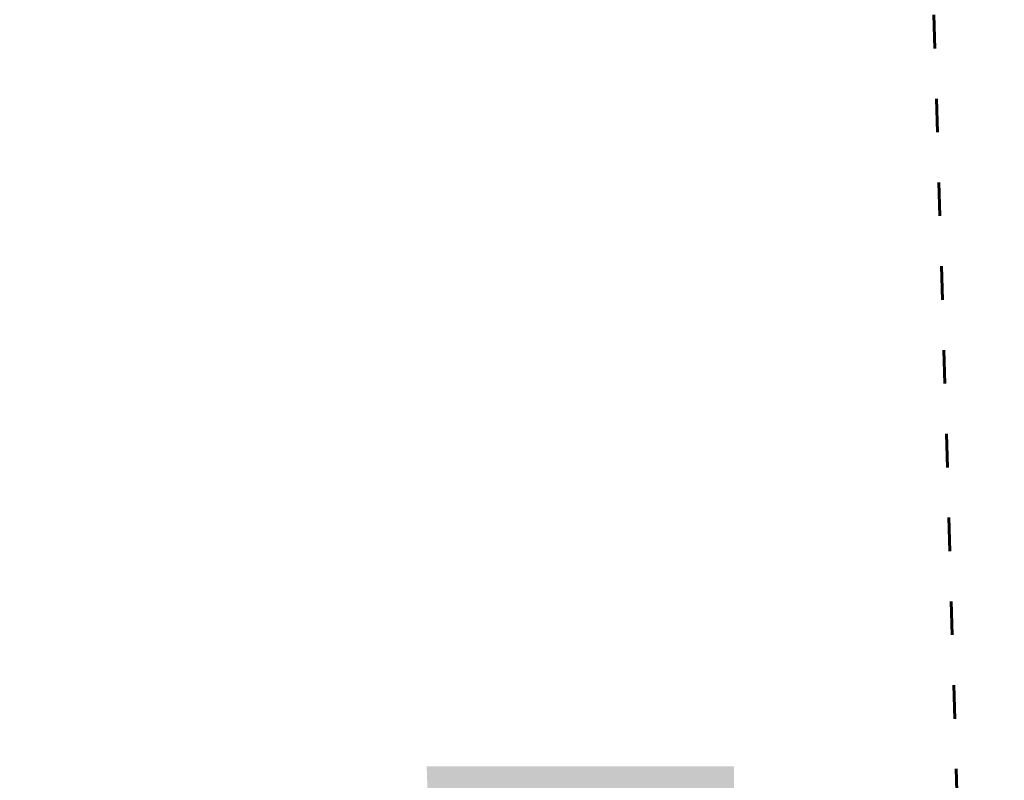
# Model space of a CAD drawing. Header units: millimetres. Extents: x 2943 to 3105, y 1618 to 1828.
# Tile 81 of 81: x 3061 to 3078, y 1740 to 1754. Entities that reach past the tile are written whole.
import ezdxf

# ---------------------------------------------------------------- set-up
doc = ezdxf.new("R2010")
doc.units = ezdxf.units.MM
doc.linetypes.add('ACAD_ISO03W100', pattern=[30, 12, -18])
for name, color, linetype, lineweight in [('1_trawa', 94, 'Continuous', 13), ('granica', 1, 'ACAD_ISO03W100', 35), ('wymiary', 7, 'Continuous', 9)]:
    doc.layers.add(name, color=color, linetype=linetype, lineweight=lineweight)
picture_1 = doc.add_image_def('image1.jpg', size_in_pixel=(9921, 7015))

msp = doc.modelspace()

# ---------------------------------------------------------------- hatches: boundary and pattern name
at = {"layer": '1_trawa'}
h = msp.add_hatch(dxfattribs=at)
h.set_pattern_fill('GRASS', color=256, scale=0.02)
h.paths.add_polyline_path([(3012.952, 1765.252), (3017.562, 1765.36), (3017.858, 1752.618), (3009.992, 1752.436), (3009.835, 1759.178), (3013.091, 1759.254)])
h.paths.add_polyline_path([(3026.861, 1742.347), (3027.104, 1730.399), (3031.684, 1730.694), (3031.426, 1734.716), (3033.51, 1734.716), (3033.51, 1737.884), (3035.671, 1737.884), (3035.671, 1742.347)])
h.paths.add_polyline_path([(3068.05, 1739.215), (3068.182, 1735.379), (3073.504, 1735.379), (3073.504, 1740.446), (3068.008, 1740.446)])

# ---------------------------------------------------------------- linework, layer by layer
at = {"layer": 'granica', "lineweight": 60, "ltscale": 0.05}
msp.add_lwpolyline([(3026.015, 1783.311), (3026.015, 1783.311), (3000.645, 1781.359), (2996.636, 1728.435), (3077.723, 1732.304), (3076.877, 1760.766), (3027.024, 1758.13), (3026.015, 1783.311)], close=True, dxfattribs=at)

# ---------------------------------------------------------------- pictures from other files: only their frames are drawn
at = {"layer": 'wymiary'}
image = msp.add_image(picture_1, insert=(3104.89, 1618.26), size_in_units=(209.995, 148.484), rotation=90, dxfattribs=dict(at, fade=54))
image.dxf.flags = 7

doc.saveas('drawing.dxf')
